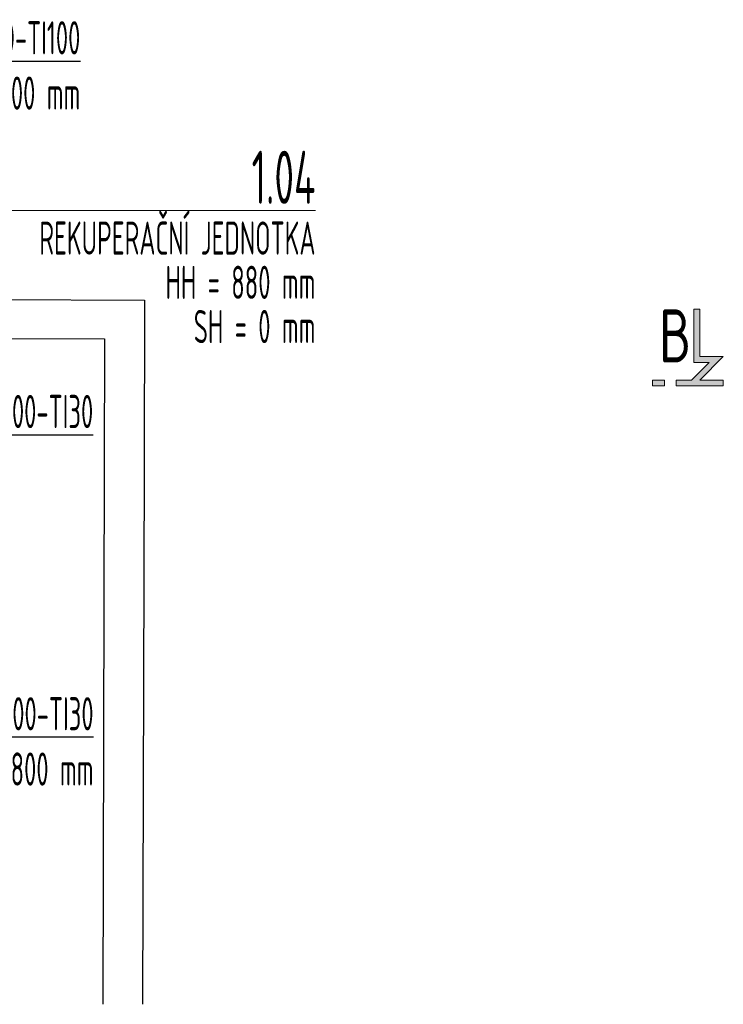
# Model space of a CAD drawing. Header units: millimetres. Extents: x 8221 to 89444, y -105166 to -5578.
# Tile 106 of 118: x 68129 to 70781, y -28067 to -24356. Entities that reach past the tile are written whole.
import ezdxf
from ezdxf.enums import TextEntityAlignment as Align

# ---------------------------------------------------------------- set-up
doc = ezdxf.new("R2010")
doc.units = ezdxf.units.MM
doc.linetypes.add('phl_thick', pattern=[0])
doc.layers.add('VZT_50 POPIS - OBECNE', color=7, linetype='Continuous', lineweight=13)
doc.layers.add('VZT_60_KOTY - DIMENZE', color=7, linetype='Continuous', lineweight=5)
doc.styles.add('EVORA_125', font='isocp.shx', dxfattribs={"width": 0.6, "height": 125})
doc.styles.add('ISOCP 4.0', font='isocp.shx', dxfattribs={"width": 0.6, "height": 4})

msp = doc.modelspace()

# ---------------------------------------------------------------- hatches: boundary and pattern name
at = {"layer": 'VZT_50 POPIS - OBECNE'}
h = msp.add_hatch(color=256, dxfattribs=at)
h.dxf.hatch_style = 1
h.paths.add_polyline_path([(70781.1, -25625.5), (70692.2, -25625.5), (70692.2, -25447.7), (70670, -25447.7), (70670, -25647.7), (70727.4, -25647.7), (70660.8, -25714.4), (70603.3, -25714.4), (70603.3, -25736.6), (70781.1, -25736.6), (70781.1, -25714.4), (70692.2, -25714.4)])
h.paths.add_polyline_path([(70558.9, -25714.4), (70514.4, -25714.4), (70514.4, -25736.6), (70558.9, -25736.6)])

# ---------------------------------------------------------------- linework, layer by layer
for p, q in [((67392.7, -25409.4), (68599.3, -25413)), ((68599.3, -25413), (68597.8, -26042.7)), ((67392.2, -25555.8), (68448.9, -25559)), ((68448.9, -25559), (68447.8, -26042.2)), ((68447.8, -26042.2), (68441.8, -28066.7)), ((68597.8, -26042.7), (68591.8, -28067.2))]:
    msp.add_line(p, q)
for points in [[(68023, -25075.2), (69243.8, -25075.2)], [(70692.2, -25447.7), (70670, -25447.7), (70670, -25647.7), (70727.4, -25647.7), (70660.8, -25714.4), (70603.3, -25714.4), (70603.3, -25736.6), (70781.1, -25736.6), (70781.1, -25714.4)], [(70692.2, -25714.4), (70781.1, -25625.5), (70692.2, -25625.5), (70692.2, -25447.7)], [(70558.9, -25714.4), (70514.4, -25714.4), (70514.4, -25736.6), (70558.9, -25736.6), (70558.9, -25714.4)], [(70781.1, -25714.4), (70692.2, -25714.4)]]:
    msp.add_lwpolyline(points, dxfattribs=at)
at = {"layer": 'VZT_60_KOTY - DIMENZE', "linetype": 'ByBlock', "lineweight": -2}
for points in [[(67742.3, -24512), (68357.5, -24512)], [(67913.5, -25920.5), (68406, -25920.5)], [(67799.5, -27059.6), (68407.3, -27059.6)]]:
    msp.add_lwpolyline(points, dxfattribs=at)

# ---------------------------------------------------------------- texts
at = {"layer": 'VZT_50 POPIS - OBECNE', "linetype": 'phl_thick', "insert": (69243.8, -24850.2), "char_height": 200, "attachment_point": 3, "line_spacing_factor": 0.8, "style": 'ISOCP 4.0'}
msp.add_mtext('1.04\\P{\\H0.625x;REKUPERAČNÍ JEDNOTKA\\PHH = 880 mm\\PSH = 0 mm}', dxfattribs=at)
at = {"layer": 'VZT_50 POPIS - OBECNE', "style": 'EVORA_125', "width": 0.8}
msp.add_attdef('B', text='B', height=200, dxfattribs=at).set_placement((70660.8, -25707.7), align=Align.BOTTOM_RIGHT)
at = {"layer": 'VZT_60_KOTY - DIMENZE', "linetype": 'phl_thick', "char_height": 125, "attachment_point": 3, "style": 'EVORA_125'}
for s, insert in [('%%C200-TI100\\POSA 1400\\~mm', (68357.5, -24362)), ('%%C200-TI30', (68406, -25770.5)), ('%%C200-TI30\\POSA 1800\\~mm', (68407.3, -26909.6))]:
    msp.add_mtext(s, dxfattribs=dict(at, insert=insert))

doc.saveas('drawing.dxf')
